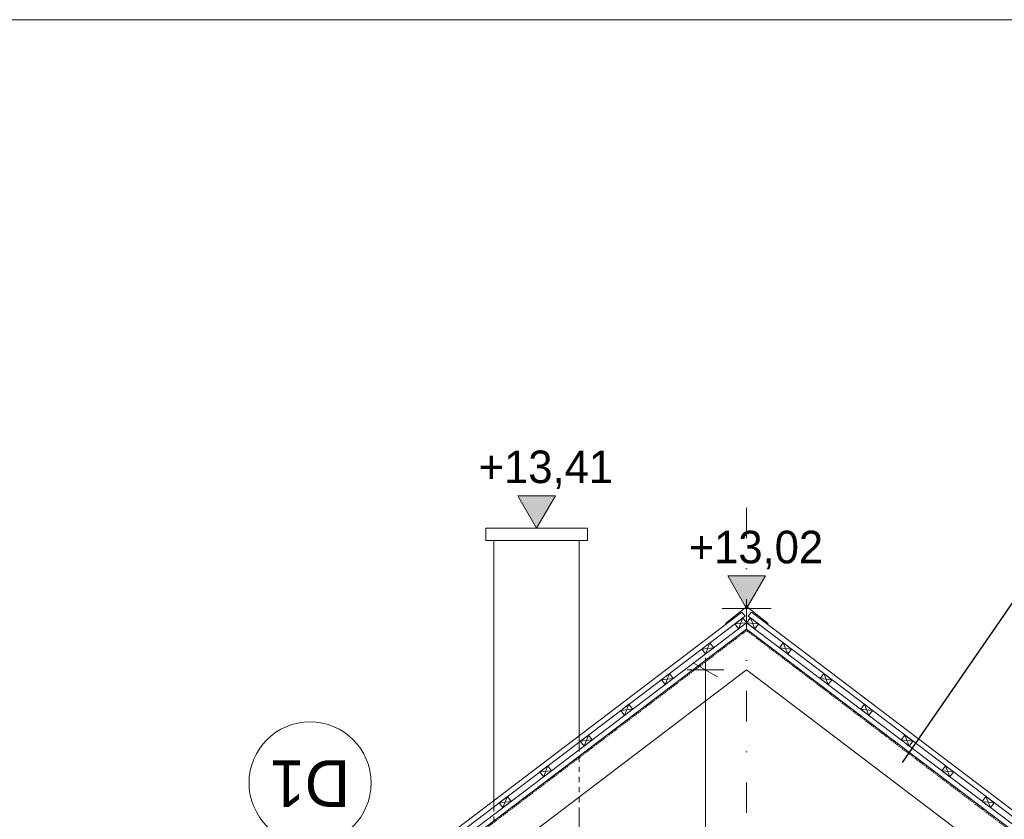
# Model space of a CAD drawing. Extents: x -547885 to -186295, y -25370 to 156194.
# Tile 112 of 256: x -484058 to -479220, y -351 to 3580. Entities that reach past the tile are written whole.
import ezdxf

# ---------------------------------------------------------------- set-up
doc = ezdxf.new("R2010")
doc.units = 0
doc.header["$MEASUREMENT"] = 0
for name, pattern in [('Dot & Dashed', [450, 150, -150, 0, -150]), ('HIDDEN', [11.25, 7.5, -3.75]), ('Hidden Line', [50, 25, -25])]:
    doc.linetypes.add(name, pattern=pattern)
for name, color, linetype, lineweight in [('0_Nr_Pióra__21', 7, 'Continuous', 9), ('0_Nr_Pióra__5', 7, 'Continuous', 13), ('ARCH dach_Nr_Pióra__5', 7, 'Continuous', 13), ('Arch dachowki_Nr_Pióra__21', 7, 'Continuous', 9), ('Arch dachy_Nr_Pióra__5', 7, 'Continuous', 13), ('Arch opisy_Nr_Pióra__1', 7, 'Continuous', 25), ('Arch opisy_Nr_Pióra__21', 7, 'Continuous', 9), ('ARCH TABELA_Nr_Pióra__21', 7, 'Continuous', 9), ('INWENT KONST. DREWNIANA_Nr_Pióra__21', 7, 'Continuous', 9), ('INWENT OPISY_Nr_Pióra__21', 7, 'Continuous', 9), ('INWENT WYMIARY_Nr_Pióra__21', 7, 'Continuous', 9), ('INWENT.ŚCIANY_Nr_Pióra__5', 7, 'Continuous', 13)]:
    doc.layers.add(name, color=color, linetype=linetype, lineweight=lineweight)
doc.layers.add('Arch opisy', color=7, linetype='Continuous')
doc.layers.add('INWENT WYMIARY', color=7, linetype='Continuous')
doc.styles.add('GENERATED_STYLE_2', font='txt')
doc.styles.add('GENERATED_STYLE_7', font='txt')
doc.dimstyles.new('GENERATED_STYLE__11', dxfattribs={"dimtxt": 160.000002, "dimasz": 110.144928, "dimexe": 0.18, "dimexo": 40, "dimgap": 0.09, "dimtad": 1, "dimtih": 1, "dimtoh": 1, "dimdec": 0, "dimzin": 0, "dimdsep": 46, "dimtxsty": 'GENERATED_STYLE_2', "dimblk": 'ARROWHEAD_5', "dimblk1": 'ARROWHEAD_5', "dimblk2": 'ARROWHEAD_5', "dimcen": 0.09, "dimclrd": 7, "dimclre": 7, "dimclrt": 7, "dimazin": 0, "dimtfac": 1, "dimtdec": 4, "dimtmove": 0, "dimatfit": 3, "dimfxl": 0, "dimtolj": 1, "dimtzin": 0, "dimarcsym": 0})
doc.dimstyles.new('GENERATED_STYLE__14', dxfattribs={"dimtxt": 0.18, "dimasz": 182.4, "dimexe": 0.18, "dimexo": 0.0625, "dimgap": 0.09, "dimtad": 0, "dimtih": 1, "dimtoh": 1, "dimdec": 4, "dimzin": 0, "dimdsep": 46, "dimcen": 0.09, "dimadec": 0, "dimazin": 0, "dimtfac": 1, "dimtdec": 4, "dimtmove": 0, "dimatfit": 3, "dimldrblk": 'ARROWHEAD_5', "dimfxl": 0, "dimtolj": 1, "dimtzin": 0, "dimarcsym": 0})
doc.dimstyles.new('GENERATED_STYLE__4', dxfattribs={"dimtxt": 160.000002, "dimasz": 91.2, "dimexe": 0.18, "dimexo": 0, "dimgap": 0.09, "dimtad": 1, "dimdec": 0, "dimlfac": 0.1, "dimzin": 0, "dimdsep": 46, "dimtxsty": 'GENERATED_STYLE_2', "dimblk": 'ARROWHEAD_2', "dimblk1": 'ARROWHEAD_2', "dimblk2": 'ARROWHEAD_2', "dimcen": 0.09, "dimclrd": 7, "dimclre": 7, "dimclrt": 7, "dimazin": 0, "dimtfac": 1, "dimtdec": 4, "dimtmove": 0, "dimatfit": 3, "dimfxl": 0, "dimtolj": 1, "dimtzin": 0, "dimarcsym": 0})

# ---------------------------------------------------------------- blocks, each defined once
blk = doc.blocks.new('Wymiary_22', base_point=(-481518.3, 1080.4))
at = {"layer": 'INWENT WYMIARY_Nr_Pióra__21', "linetype": 'Continuous'}
blk.add_hatch(color=256, dxfattribs=at).paths.add_polyline_path([(-481518.3, 1080.4), (-481611.1, 1240.4), (-481425.5, 1240.4)], flags=0)
for p, q in [((-481518.3, 1080.4), (-481611.1, 1240.4)), ((-481611.1, 1240.4), (-481425.5, 1240.4)), ((-481425.5, 1240.4), (-481518.3, 1080.4)), ((-481518.3, 1080.4), (-481638.3, 1080.4)), ((-481518.3, 1080.4), (-481398.3, 1080.4))]:
    blk.add_line(p, q, dxfattribs=at)
at = {"layer": 'INWENT WYMIARY_Nr_Pióra__21', "insert": (-481802.9, 1272.4), "char_height": 160, "attachment_point": 7, "style": 'GENERATED_STYLE_2'}
blk.add_mtext('{+13,41}', dxfattribs=at)
blk = doc.blocks.new('Wymiary_78', base_point=(-480485.8, 686.1))
at = {"layer": 'INWENT WYMIARY_Nr_Pióra__21', "linetype": 'Continuous'}
blk.add_hatch(color=256, dxfattribs=at).paths.add_polyline_path([(-480485.8, 686.1), (-480578.6, 846.1), (-480393, 846.1)], flags=0)
for p, q in [((-480485.8, 686.1), (-480578.6, 846.1)), ((-480578.6, 846.1), (-480393, 846.1)), ((-480393, 846.1), (-480485.8, 686.1)), ((-480485.8, 686.1), (-480605.8, 686.1)), ((-480485.8, 686.1), (-480365.8, 686.1))]:
    blk.add_line(p, q, dxfattribs=at)
at = {"layer": 'INWENT WYMIARY_Nr_Pióra__21', "insert": (-480770.4, 878.1), "char_height": 160, "attachment_point": 7, "style": 'GENERATED_STYLE_2'}
blk.add_mtext('{+13,02}', dxfattribs=at)
blk = doc.blocks.new('*D500')
at = {"layer": 'INWENT WYMIARY_Nr_Pióra__21', "linetype": 'Continuous'}
for p, q in [((-480688.3, 383.9), (-480688.3, 442.6)), ((-480628.3, 349.2), (-480748.3, 418.5)), ((-480598.3, 383.9), (-480778.3, 383.9)), ((-480688.3, -1649.6), (-480688.3, 383.9)), ((-480748.3, -1615), (-480628.3, -1684.3)), ((-480598.3, -1649.6), (-480778.3, -1649.6))]:
    blk.add_line(p, q, dxfattribs=at)
at = {"layer": 'INWENT WYMIARY_Nr_Pióra__21', "char_height": 160, "attachment_point": 7, "rotation": 90, "style": 'GENERATED_STYLE_2'}
for s, insert in [('{203}', (-480720.3, -786.5)), ('{15}', (-480720.3, -2039.1)), ('{199}', (-480720.3, -3234.8)), ('{15}', (-480720.3, -4179.1))]:
    blk.add_mtext(s, dxfattribs=dict(at, insert=insert))
blk = doc.blocks.new('ARROWHEAD_2')
at = {"color": 0, "linetype": 'Continuous', "lineweight": 0}
for p, q in [((-0.378, -0.655), (0.378, 0.655)), ((0, 0), (-1, 0))]:
    blk.add_line(p, q, dxfattribs=at)
blk = doc.blocks.new('*D900')
at = {"layer": '0_Nr_Pióra__5', "linetype": 'Continuous'}
for points in [[(-487114, -4647.1), (-487024.5, -4720.8), (-487073.3, -4755.7)], [(-486719.4, -5819.6), (-486752.6, -5708.6), (-486692.6, -5706.8)]]:
    blk.add_hatch(color=256, dxfattribs=at).paths.add_polyline_path(points, flags=0)
for p, q in [((-487114, -4647.1), (-487024.5, -4720.8)), ((-487114, -4647.1), (-487073.3, -4755.7)), ((-487024.5, -4720.8), (-487073.3, -4755.7)), ((-486752.6, -5708.6), (-486692.6, -5706.8)), ((-486719.4, -5819.6), (-486752.6, -5708.6)), ((-486719.4, -5819.6), (-486692.6, -5706.8))]:
    blk.add_line(p, q, dxfattribs=at)
blk.add_arc((-488658.6, -5819.6), 1939.2, 3.3084, 33.8916, dxfattribs=at)
at = {"layer": '0_Nr_Pióra__21', "insert": (-486669, -5230), "char_height": 160, "attachment_point": 7, "style": 'GENERATED_STYLE_2'}
blk.add_mtext('{37,20°}', dxfattribs=at)
blk = doc.blocks.new('ARROWHEAD_5')
at = {"color": 0, "linetype": 'Continuous', "lineweight": 0}
blk.add_line((0, 0), (-1, 0), dxfattribs=at)
blk.add_solid([(-1, 0.2679), (0, 0), (-1, -0.2679), (-1, 0.2679)], dxfattribs=at)
blk = doc.blocks.new('Linia_85', base_point=(-482631.4, -943.5))
at = {"layer": 'Arch opisy_Nr_Pióra__21', "linetype": 'Continuous'}
blk.add_line((-482631.4, -943.5), (-482631.4, -471.7), dxfattribs=at)
blk.add_circle((-482631.4, -171.7), 300, dxfattribs=at)

msp = doc.modelspace()

# ---------------------------------------------------------------- linework, layer by layer
at = {"layer": 'ARCH dach_Nr_Pióra__5', "linetype": 'Continuous'}
for p, q in [((-480504, 639.9), (-480543.8, 609.7)), ((-480504, 639.9), (-480525.7, 585.8)), ((-480504, 639.9), (-480485.8, 616)), ((-480467.7, 639.9), (-480485.8, 616)), ((-480467.7, 639.9), (-480427.9, 609.7)), ((-480467.7, 639.9), (-480446, 585.8)), ((-489427.1, -6170.8), (-480485.8, 616)), ((-480485.8, 616), (-480543.8, 609.7)), ((-480543.8, 609.7), (-480525.7, 585.8)), ((-480485.8, 616), (-480525.7, 585.8)), ((-471544.5, -6170.8), (-480485.8, 616)), ((-480485.8, 616), (-480446, 585.8)), ((-480485.8, 616), (-480427.9, 609.7)), ((-480427.9, 609.7), (-480446, 585.8)), ((-480666, 516.9), (-480705.9, 486.6)), ((-480647.9, 493), (-480705.9, 486.6)), ((-480705.9, 486.6), (-480687.7, 462.7)), ((-480666, 516.9), (-480687.7, 462.7)), ((-480647.9, 493), (-480687.7, 462.7)), ((-480666, 516.9), (-480647.9, 493)), ((-480305.6, 516.9), (-480323.7, 493)), ((-480323.7, 493), (-480283.9, 462.7)), ((-480323.7, 493), (-480265.8, 486.6)), ((-480305.6, 516.9), (-480265.8, 486.6)), ((-480305.6, 516.9), (-480283.9, 462.7)), ((-480265.8, 486.6), (-480283.9, 462.7)), ((-480865.2, 365.7), (-480905, 335.5)), ((-480847, 341.8), (-480905, 335.5)), ((-480865.2, 365.7), (-480886.9, 311.6)), ((-480847, 341.8), (-480886.9, 311.6)), ((-480865.2, 365.7), (-480847, 341.8)), ((-480106.5, 365.7), (-480124.6, 341.8)), ((-480124.6, 341.8), (-480084.8, 311.6)), ((-480124.6, 341.8), (-480066.6, 335.5)), ((-480106.5, 365.7), (-480084.8, 311.6)), ((-480106.5, 365.7), (-480066.6, 335.5)), ((-480905, 335.5), (-480886.9, 311.6)), ((-480066.6, 335.5), (-480084.8, 311.6)), ((-481064.3, 214.6), (-481104.1, 184.3)), ((-481064.3, 214.6), (-481086, 160.4)), ((-481064.3, 214.6), (-481046.2, 190.7)), ((-479907.3, 214.6), (-479925.5, 190.7)), ((-479907.3, 214.6), (-479885.7, 160.4)), ((-479907.3, 214.6), (-479867.5, 184.3)), ((-481046.2, 190.7), (-481104.1, 184.3)), ((-481104.1, 184.3), (-481086, 160.4)), ((-481046.2, 190.7), (-481086, 160.4)), ((-479925.5, 190.7), (-479885.7, 160.4)), ((-479925.5, 190.7), (-479867.5, 184.3)), ((-479867.5, 184.3), (-479885.7, 160.4)), ((-481263.4, 63.4), (-481303.3, 33.2)), ((-481263.4, 63.4), (-481285.1, 9.3)), ((-481263.4, 63.4), (-481245.3, 39.5)), ((-479708.2, 63.4), (-479726.3, 39.5)), ((-479708.2, 63.4), (-479668.4, 33.2)), ((-479708.2, 63.4), (-479686.5, 9.3)), ((-481245.3, 39.5), (-481303.3, 33.2)), ((-481303.3, 33.2), (-481285.1, 9.3)), ((-481245.3, 39.5), (-481285.1, 9.3)), ((-479726.3, 39.5), (-479686.5, 9.3)), ((-479726.3, 39.5), (-479668.4, 33.2)), ((-479668.4, 33.2), (-479686.5, 9.3)), ((-481462.6, -87.7), (-481502.4, -118)), ((-481462.6, -87.7), (-481484.3, -141.9)), ((-481462.6, -87.7), (-481444.4, -111.6)), ((-479509.1, -87.7), (-479527.2, -111.6)), ((-479509.1, -87.7), (-479487.4, -141.9)), ((-479509.1, -87.7), (-479469.3, -118)), ((-481444.4, -111.6), (-481502.4, -118)), ((-481502.4, -118), (-481484.3, -141.9)), ((-481444.4, -111.6), (-481484.3, -141.9)), ((-479527.2, -111.6), (-479487.4, -141.9)), ((-479527.2, -111.6), (-479469.3, -118)), ((-479469.3, -118), (-479487.4, -141.9)), ((-481661.7, -238.9), (-481701.5, -269.1)), ((-481661.7, -238.9), (-481683.4, -293)), ((-481661.7, -238.9), (-481643.6, -262.8)), ((-479309.9, -238.9), (-479328.1, -262.8)), ((-479309.9, -238.9), (-479270.1, -269.1)), ((-479309.9, -238.9), (-479288.3, -293)), ((-481643.6, -262.8), (-481701.5, -269.1)), ((-481701.5, -269.1), (-481683.4, -293)), ((-481643.6, -262.8), (-481683.4, -293)), ((-479328.1, -262.8), (-479288.3, -293)), ((-479328.1, -262.8), (-479270.1, -269.1)), ((-479270.1, -269.1), (-479288.3, -293))]:
    msp.add_line(p, q, dxfattribs=at)
at = {"layer": 'Arch dachowki_Nr_Pióra__21', "linetype": 'Continuous'}
for p, q in [((-480590.5, 612.2), (-480490.8, 690.4)), ((-480490.8, 700.4), (-480490.8, 690.4)), ((-480485.8, 700.4), (-480490.8, 700.4)), ((-480485.8, 700.4), (-480480.8, 700.4)), ((-480480.8, 700.4), (-480480.8, 690.4)), ((-480379.9, 611.2), (-480480.8, 690.4)), ((-489477.4, -6140), (-480508.9, 667.6)), ((-489462.3, -6159.9), (-480493.8, 647.6)), ((-480493.8, 647.6), (-480508.9, 667.6)), ((-480477.9, 647.6), (-480462.7, 667.6)), ((-471509.3, -6159.9), (-480477.9, 647.6)), ((-471494.2, -6140), (-480462.7, 667.6))]:
    msp.add_line(p, q, dxfattribs=at)
at = {"layer": 'Arch dachy_Nr_Pióra__5', "linetype": 'HIDDEN', "flags": 128}
for points in [[(-480485.8, 577.4), (-489408.5, -6195.3)], [(-479088.9, -482.9), (-480485.8, 577.4)]]:
    msp.add_lwpolyline(points, dxfattribs=at)
at = {"layer": 'ARCH TABELA_Nr_Pióra__21', "linetype": 'Continuous'}
msp.add_line((-493518.3, 3580.4), (-452768.3, 3580.4), dxfattribs=at)
at = {"layer": 'INWENT KONST. DREWNIANA_Nr_Pióra__21', "linetype": 'Dot & Dashed'}
msp.add_line((-480485.8, -1669.6), (-480485.8, 1300.8), dxfattribs=at)
at = {"layer": 'INWENT KONST. DREWNIANA_Nr_Pióra__21', "linetype": 'Continuous'}
for p, q in [((-489396.1, -6178.5), (-480485.8, 584.8)), ((-471575.5, -6178.5), (-480485.8, 584.8)), ((-489233.8, -6256.2), (-480485.8, 383.9)), ((-471737.8, -6256.2), (-480485.8, 383.9))]:
    msp.add_line(p, q, dxfattribs=at)
at = {"layer": 'INWENT.ŚCIANY_Nr_Pióra__5', "linetype": 'Continuous'}
for p, q in [((-481768.3, 1080.4), (-481268.3, 1080.4)), ((-481768.3, 1020.4), (-481768.3, 1080.4)), ((-481268.3, 1080.4), (-481268.3, 1020.4)), ((-481768.3, 1020.4), (-481268.3, 1020.4)), ((-481728.3, -311.3), (-481728.3, 1020.4)), ((-481308.3, 1020.4), (-481308.3, 7.5)), ((-481308.3, -293.8), (-481308.3, -1649.6))]:
    msp.add_line(p, q, dxfattribs=at)
at = {"layer": 'INWENT.ŚCIANY_Nr_Pióra__5', "linetype": 'Hidden Line'}
for p, q in [((-481308.3, 7.5), (-481308.3, -293.8)), ((-481728.3, -612.6), (-481728.3, -311.3))]:
    msp.add_line(p, q, dxfattribs=at)

# ---------------------------------------------------------------- block references
at = {"layer": 'Arch opisy', "linetype": 'Continuous'}
msp.add_blockref('Linia_85', (-482631.4, -943.5), dxfattribs=at)
at = {"layer": 'INWENT WYMIARY', "linetype": 'Continuous'}
for name, p in [('Wymiary_22', (-481518.3, 1080.4)), ('Wymiary_78', (-480485.8, 686.1))]:
    msp.add_blockref(name, p, dxfattribs=at)

# ---------------------------------------------------------------- texts
at = {"layer": 'Arch opisy_Nr_Pióra__1', "linetype": 'Continuous', "insert": (-482631.4, -290.2), "char_height": 230, "attachment_point": 2, "rotation": 180, "style": 'GENERATED_STYLE_7'}
msp.add_mtext('{D1}', dxfattribs=at)

# ---------------------------------------------------------------- dimensions: what is measured, and where the dimension line sits
at = {"linetype": 'Continuous'}
dim = msp.add_angular_dim_3p(base=(-486820.7, -5201.1), center=(-488658.6, -5819.6), p1=(-480485.8, 383.9), p2=(-472293.3, -5819.6), dimstyle='GENERATED_STYLE__11', dxfattribs=at)
dim.commit()
dim.dimension.update_dxf_attribs({"geometry": '*D900', "text_midpoint": (-486351.6, -5150), "dimtype": 165})
at = {"layer": 'INWENT WYMIARY', "linetype": 'Continuous'}
dim = msp.add_linear_dim(base=(-480688.3, -3939.6), p1=(-480720.5, -1649.6), p2=(-480485.8, 383.9), angle=90, dimstyle='GENERATED_STYLE__4', dxfattribs=at)
dim.commit()
dim.dimension.update_dxf_attribs({"geometry": '*D500', "text_midpoint": (-480800.3, -604.3)})

# ---------------------------------------------------------------- leaders
at = {"layer": 'INWENT OPISY_Nr_Pióra__21', "linetype": 'Continuous', "annotation_type": 0, "has_hookline": 1, "hookline_direction": 1}
for points, text_width in [([(-479720.3, -71.5), (-479087.9, 847.5), (-478774, 847.5)], 1440), ([(-479659.6, -1733.9), (-478147.2, 342.1), (-477833.2, 342.1)], 1191.4)]:
    msp.add_leader(points, dimstyle='GENERATED_STYLE__14', dxfattribs=dict(at, text_width=text_width))

doc.saveas('drawing.dxf')
